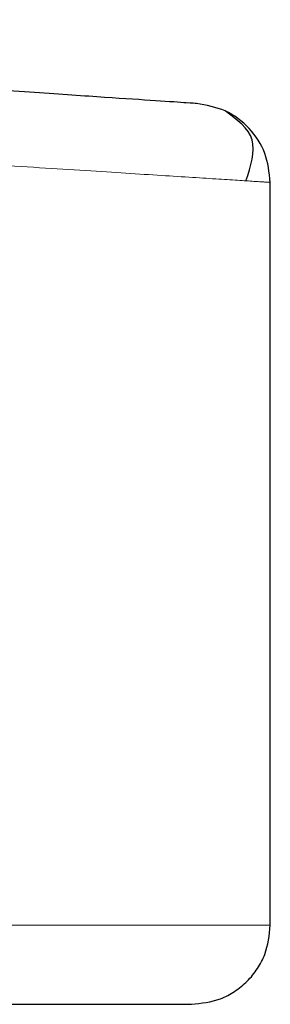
# Model space of a CAD drawing. Header units: millimetres. Extents: x 28 to 241, y 73 to 155.
# Tile 6 of 71: x 43.705 to 43.87, y 73.604 to 74.253. Entities that reach past the tile are written whole.
import ezdxf

# ---------------------------------------------------------------- set-up
doc = ezdxf.new("R2010")
doc.units = ezdxf.units.MM
doc.linetypes.add('PHANTOM', pattern=[12.7, 6.35, -1.27, 1.27, -1.27, 1.27, -1.27])

msp = doc.modelspace()

# ---------------------------------------------------------------- linework, layer by layer
at = {"color": 7, "linetype": 'Continuous', "lineweight": 25}
msp.add_line((43.87025, 73.65633), (43.87025, 74.14552), dxfattribs=at)
at = {"color": 8, "linetype": 'PHANTOM', "lineweight": 18}
msp.add_line((43.87025, 73.65633), (42.86393, 73.65633), dxfattribs=at)
at = {"color": 7, "linetype": 'Continuous', "lineweight": 25}
for points, knots in [([(43.82168, 74.19745), (43.82037, 74.19754), (43.81775, 74.19771), (43.79663, 74.19913), (43.76323, 74.20137), (43.71681, 74.20448), (43.65835, 74.2084), (43.58861, 74.21307), (43.50858, 74.21844), (43.41942, 74.22441), (43.32241, 74.23092), (43.21887, 74.23786), (43.11046, 74.24513), (43.03555, 74.25015), (42.99809, 74.25266)], [0, 0, 0, 0, 0.083265, 0.166494, 0.249768, 0.333063, 0.416338, 0.499664, 0.583022, 0.66636, 0.749749, 0.833171, 0.916559, 1, 1, 1, 1]), ([(43.87025, 74.14552), (43.86954, 74.15205), (43.86811, 74.1651), (43.85704, 74.18183), (43.84108, 74.19399), (43.82815, 74.1963), (43.82168, 74.19745)], [0, 0, 0, 0, 0.249986, 0.499945, 0.750008, 1, 1, 1, 1]), ([(43.85415, 74.14654), (43.85734, 74.15622), (43.8637, 74.17542), (43.8482, 74.18687), (43.84051, 74.19254)], [0, 0, 0, 0, 0.503797, 1, 1, 1, 1]), ([(43.8182, 73.60428), (43.82475, 73.60498), (43.83482, 73.60605), (43.84694, 73.61254), (43.85529, 73.61925), (43.862, 73.62759), (43.86849, 73.63971), (43.86956, 73.64978), (43.87025, 73.65633)], [0, 0, 0, 0, 0.239442, 0.368384, 0.500031, 0.631674, 0.760563, 1, 1, 1, 1]), ([(42.86393, 73.60428), (42.89216, 73.60428), (42.95049, 73.60428), (43.04003, 73.60428), (43.13503, 73.60428), (43.23471, 73.60428), (43.33765, 73.60428), (43.43119, 73.60428), (43.51389, 73.60428), (43.58528, 73.60428), (43.65084, 73.60428), (43.70837, 73.60428), (43.75591, 73.60428), (43.79114, 73.60428), (43.81393, 73.60428), (43.81677, 73.60428), (43.8182, 73.60428)], [0, 0, 0, 0, 0.056512, 0.116772, 0.180701, 0.251723, 0.328021, 0.409682, 0.474927, 0.543225, 0.614386, 0.68811, 0.764032, 0.841683, 0.920535, 1, 1, 1, 1])]:
    msp.add_open_spline(points, degree=3, knots=knots, dxfattribs=at)
at = {"color": 8, "linetype": 'PHANTOM', "lineweight": 18}
msp.add_open_spline([(43.00174, 74.20073), (43.03332, 74.19872), (43.09263, 74.19495), (43.18041, 74.18937), (43.26299, 74.18412), (43.34566, 74.17886), (43.42396, 74.17389), (43.49793, 74.16919), (43.56418, 74.16497), (43.63227, 74.16064), (43.69915, 74.1564), (43.76049, 74.1525), (43.80901, 74.14941), (43.84399, 74.14719), (43.86615, 74.14578), (43.86889, 74.1456), (43.87025, 74.14552)], degree=3, knots=[0, 0, 0, 0, 0.066615, 0.125138, 0.189874, 0.250254, 0.316302, 0.380004, 0.441359, 0.500365, 0.585654, 0.668944, 0.750239, 0.834102, 0.917354, 1, 1, 1, 1], dxfattribs=at)

doc.saveas('drawing.dxf')
